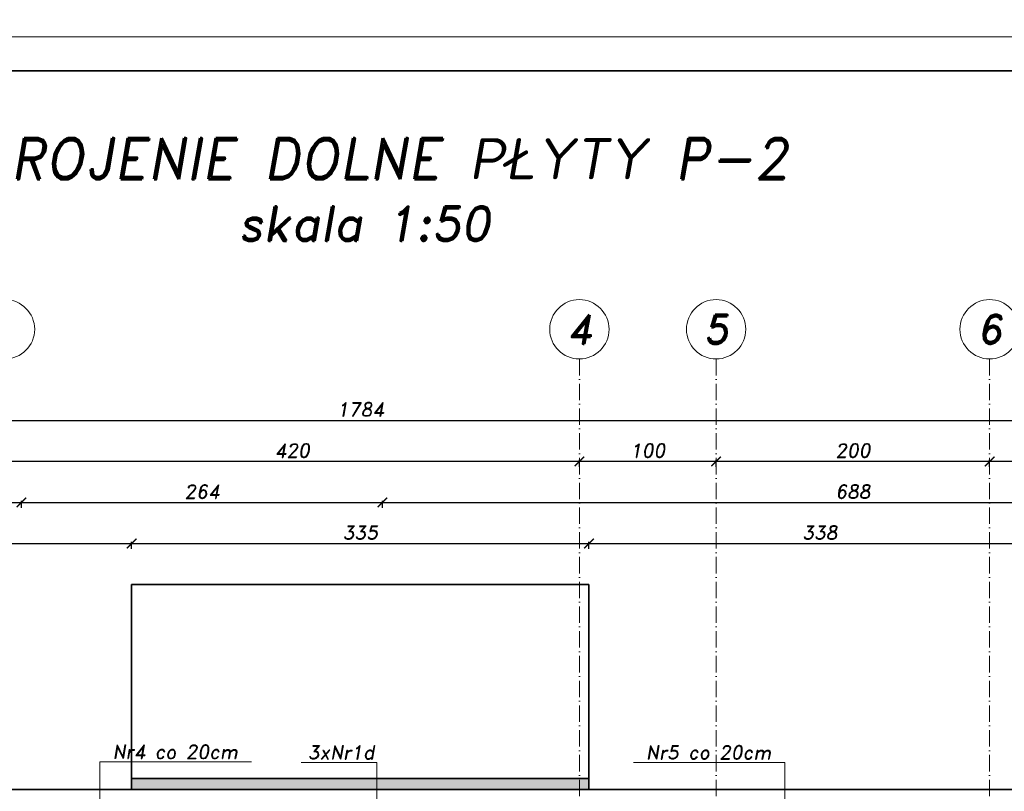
# Model space of a CAD drawing. Header units: millimetres. Extents: x 300938 to 312016, y 11971 to 20881.
# Tile 55 of 239: x 307281 to 308001, y 15290 to 15854. Entities that reach past the tile are written whole.
import ezdxf

# ---------------------------------------------------------------- set-up
doc = ezdxf.new("R2010")
doc.units = ezdxf.units.MM
doc.linetypes.add('ACAD_ISO10W100', pattern=[18, 12, -3, 0, -3])
for name, color, linetype, lineweight in [('konstrukcja', 3, 'Continuous', 35), ('konstrukcja wymiary', 1, 'Continuous', 13), ('kreskowanie', 253, 'Continuous', 0), ('opisy', 2, 'Continuous', 18), ('osie', 5, 'ACAD_ISO10W100', 13)]:
    doc.layers.add(name, color=color, linetype=linetype, lineweight=lineweight)
doc.styles.add('KONSTRUKCJA', font='romand.shx', dxfattribs={"oblique": 10})
doc.styles.get("Standard").update_dxf_attribs({"font": 'romand.shx', "oblique": 10})
doc.dimstyles.new('150', dxfattribs={"dimtxt": 10, "dimasz": 7, "dimexe": 1.25, "dimexo": 0.625, "dimgap": 3, "dimtad": 1, "dimdec": 0, "dimrnd": 0.5, "dimtxsty": 'KONSTRUKCJA', "dimblk": 'ARCHTICK', "dimcen": 2.5, "dimadec": 0, "dimazin": 0, "dimtfac": 1, "dimtdec": 0, "dimtix": 1, "dimtmove": 0, "dimatfit": 3, "dimfxl": 4, "dimfxlon": 1, "dimarcsym": 0})

# ---------------------------------------------------------------- blocks, each defined once
blk = doc.blocks.new('_ArchTick')
at = {"color": 0, "linetype": 'ByBlock', "lineweight": 13, "const_width": 0.15}
blk.add_lwpolyline([(-0.5, -0.5), (0.5, 0.5)], dxfattribs=at)
blk = doc.blocks.new('*D2099')
at = {"layer": 'Defpoints', "color": 0, "transparency": 16777216}
for p in [(307282.44, 15501.22), (307282.44, 14520.22), (306826.44, 14393.22)]:
    blk.add_point(p, dxfattribs=at)
at = {"layer": 'konstrukcja wymiary', "color": 0, "lineweight": -2, "transparency": 16777216}
for p, q in [((306826.44, 15497.22), (306826.44, 15502.47)), ((307282.44, 15497.22), (307282.44, 15502.47)), ((306826.44, 15501.22), (307282.44, 15501.22))]:
    blk.add_line(p, q, dxfattribs=at)
at = {"layer": 'konstrukcja wymiary', "color": 0, "lineweight": -2, "transparency": 16777216, "xscale": 7, "yscale": 7, "zscale": 7, "rotation": 180}
blk.add_blockref('_ArchTick', (306826.44, 15501.22), dxfattribs=at)
at = {"layer": 'konstrukcja wymiary', "color": 0, "lineweight": -2, "transparency": 16777216, "xscale": 7, "yscale": 7, "zscale": 7}
blk.add_blockref('_ArchTick', (307282.44, 15501.22), dxfattribs=at)
at = {"layer": 'konstrukcja wymiary', "color": 0, "transparency": 16777216, "insert": (307054.44, 15509.22), "char_height": 10, "attachment_point": 5, "style": 'KONSTRUKCJA'}
blk.add_mtext('456', dxfattribs=at)
blk = doc.blocks.new('*D2100')
at = {"layer": 'Defpoints', "color": 0, "transparency": 16777216}
for p in [(307546.44, 15501.22), (307282.44, 14520.22), (307546.44, 14520.22)]:
    blk.add_point(p, dxfattribs=at)
at = {"layer": 'konstrukcja wymiary', "color": 0, "lineweight": -2, "transparency": 16777216}
for p, q in [((307282.44, 15497.22), (307282.44, 15502.47)), ((307546.44, 15497.22), (307546.44, 15502.47)), ((307282.44, 15501.22), (307546.44, 15501.22))]:
    blk.add_line(p, q, dxfattribs=at)
at = {"layer": 'konstrukcja wymiary', "color": 0, "lineweight": -2, "transparency": 16777216, "xscale": 7, "yscale": 7, "zscale": 7, "rotation": 180}
blk.add_blockref('_ArchTick', (307282.44, 15501.22), dxfattribs=at)
at = {"layer": 'konstrukcja wymiary', "color": 0, "lineweight": -2, "transparency": 16777216, "xscale": 7, "yscale": 7, "zscale": 7}
blk.add_blockref('_ArchTick', (307546.44, 15501.22), dxfattribs=at)
at = {"layer": 'konstrukcja wymiary', "color": 0, "transparency": 16777216, "insert": (307414.44, 15509.22), "char_height": 10, "attachment_point": 5, "style": 'KONSTRUKCJA'}
blk.add_mtext('264', dxfattribs=at)
blk = doc.blocks.new('*D2103')
at = {"layer": 'Defpoints', "color": 0, "transparency": 16777216}
for p in [(307990.44, 15531.22), (307990.44, 15291.22), (308410.44, 15291.22)]:
    blk.add_point(p, dxfattribs=at)
at = {"layer": 'konstrukcja wymiary', "color": 0, "lineweight": -2, "transparency": 16777216}
for p, q in [((307990.44, 15527.22), (307990.44, 15532.47)), ((308410.44, 15531.22), (307990.44, 15531.22)), ((308410.44, 15527.22), (308410.44, 15532.47))]:
    blk.add_line(p, q, dxfattribs=at)
at = {"layer": 'konstrukcja wymiary', "color": 0, "lineweight": -2, "transparency": 16777216, "xscale": 7, "yscale": 7, "zscale": 7, "rotation": 180}
blk.add_blockref('_ArchTick', (307990.44, 15531.22), dxfattribs=at)
at = {"layer": 'konstrukcja wymiary', "color": 0, "lineweight": -2, "transparency": 16777216, "xscale": 7, "yscale": 7, "zscale": 7}
blk.add_blockref('_ArchTick', (308410.44, 15531.22), dxfattribs=at)
at = {"layer": 'konstrukcja wymiary', "color": 0, "transparency": 16777216, "insert": (308200.44, 15539.22), "char_height": 10, "attachment_point": 5, "style": 'KONSTRUKCJA'}
blk.add_mtext('420', dxfattribs=at)
blk = doc.blocks.new('*D2104')
at = {"layer": 'Defpoints', "color": 0, "transparency": 16777216}
for p in [(307790.44, 15531.22), (307790.44, 15291.22), (307990.44, 15291.22)]:
    blk.add_point(p, dxfattribs=at)
at = {"layer": 'konstrukcja wymiary', "color": 0, "lineweight": -2, "transparency": 16777216}
for p, q in [((307790.44, 15527.22), (307790.44, 15532.47)), ((307990.44, 15531.22), (307790.44, 15531.22)), ((307990.44, 15527.22), (307990.44, 15532.47))]:
    blk.add_line(p, q, dxfattribs=at)
at = {"layer": 'konstrukcja wymiary', "color": 0, "lineweight": -2, "transparency": 16777216, "xscale": 7, "yscale": 7, "zscale": 7, "rotation": 180}
blk.add_blockref('_ArchTick', (307790.44, 15531.22), dxfattribs=at)
at = {"layer": 'konstrukcja wymiary', "color": 0, "lineweight": -2, "transparency": 16777216, "xscale": 7, "yscale": 7, "zscale": 7}
blk.add_blockref('_ArchTick', (307990.44, 15531.22), dxfattribs=at)
at = {"layer": 'konstrukcja wymiary', "color": 0, "transparency": 16777216, "insert": (307890.44, 15539.22), "char_height": 10, "attachment_point": 5, "style": 'KONSTRUKCJA'}
blk.add_mtext('200', dxfattribs=at)
blk = doc.blocks.new('*D2105')
at = {"layer": 'Defpoints', "color": 0, "transparency": 16777216}
for p in [(307690.44, 15531.22), (307690.44, 15291.22), (307790.44, 15291.22)]:
    blk.add_point(p, dxfattribs=at)
at = {"layer": 'konstrukcja wymiary', "color": 0, "lineweight": -2, "transparency": 16777216}
for p, q in [((307690.44, 15527.22), (307690.44, 15532.47)), ((307790.44, 15531.22), (307690.44, 15531.22)), ((307790.44, 15527.22), (307790.44, 15532.47))]:
    blk.add_line(p, q, dxfattribs=at)
at = {"layer": 'konstrukcja wymiary', "color": 0, "lineweight": -2, "transparency": 16777216, "xscale": 7, "yscale": 7, "zscale": 7, "rotation": 180}
blk.add_blockref('_ArchTick', (307690.44, 15531.22), dxfattribs=at)
at = {"layer": 'konstrukcja wymiary', "color": 0, "lineweight": -2, "transparency": 16777216, "xscale": 7, "yscale": 7, "zscale": 7}
blk.add_blockref('_ArchTick', (307790.44, 15531.22), dxfattribs=at)
at = {"layer": 'konstrukcja wymiary', "color": 0, "transparency": 16777216, "insert": (307740.44, 15539.22), "char_height": 10, "attachment_point": 5, "style": 'KONSTRUKCJA'}
blk.add_mtext('100', dxfattribs=at)
blk = doc.blocks.new('*D2106')
at = {"layer": 'Defpoints', "color": 0, "transparency": 16777216}
for p in [(307270.44, 15531.22), (307270.44, 15291.22), (307690.44, 15291.22)]:
    blk.add_point(p, dxfattribs=at)
at = {"layer": 'konstrukcja wymiary', "color": 0, "lineweight": -2, "transparency": 16777216}
for p, q in [((307270.44, 15527.22), (307270.44, 15532.47)), ((307690.44, 15531.22), (307270.44, 15531.22)), ((307690.44, 15527.22), (307690.44, 15532.47))]:
    blk.add_line(p, q, dxfattribs=at)
at = {"layer": 'konstrukcja wymiary', "color": 0, "lineweight": -2, "transparency": 16777216, "xscale": 7, "yscale": 7, "zscale": 7, "rotation": 180}
blk.add_blockref('_ArchTick', (307270.44, 15531.22), dxfattribs=at)
at = {"layer": 'konstrukcja wymiary', "color": 0, "lineweight": -2, "transparency": 16777216, "xscale": 7, "yscale": 7, "zscale": 7}
blk.add_blockref('_ArchTick', (307690.44, 15531.22), dxfattribs=at)
at = {"layer": 'konstrukcja wymiary', "color": 0, "transparency": 16777216, "insert": (307480.44, 15539.22), "char_height": 10, "attachment_point": 5, "style": 'KONSTRUKCJA'}
blk.add_mtext('420', dxfattribs=at)
blk = doc.blocks.new('*D2109')
at = {"layer": 'Defpoints', "color": 0, "transparency": 16777216}
for p in [(308422.44, 15561.22), (306638.44, 15291.22), (308422.44, 15291.22)]:
    blk.add_point(p, dxfattribs=at)
at = {"layer": 'konstrukcja wymiary', "color": 0, "lineweight": -2, "transparency": 16777216}
for p, q in [((306638.44, 15557.22), (306638.44, 15562.47)), ((306638.44, 15561.22), (308422.44, 15561.22)), ((308422.44, 15557.22), (308422.44, 15562.47))]:
    blk.add_line(p, q, dxfattribs=at)
at = {"layer": 'konstrukcja wymiary', "color": 0, "lineweight": -2, "transparency": 16777216, "xscale": 7, "yscale": 7, "zscale": 7, "rotation": 180}
blk.add_blockref('_ArchTick', (306638.44, 15561.22), dxfattribs=at)
at = {"layer": 'konstrukcja wymiary', "color": 0, "lineweight": -2, "transparency": 16777216, "xscale": 7, "yscale": 7, "zscale": 7}
blk.add_blockref('_ArchTick', (308422.44, 15561.22), dxfattribs=at)
at = {"layer": 'konstrukcja wymiary', "color": 0, "transparency": 16777216, "insert": (307530.44, 15569.22), "char_height": 10, "attachment_point": 5, "style": 'KONSTRUKCJA'}
blk.add_mtext('1784', dxfattribs=at)
blk = doc.blocks.new('*D2861')
at = {"layer": 'Defpoints', "color": 0, "transparency": 16777216}
for p in [(308234.44, 15501.22), (307546.44, 14520.22), (308234.44, 14393.22)]:
    blk.add_point(p, dxfattribs=at)
at = {"layer": 'konstrukcja wymiary', "color": 0, "lineweight": -2, "transparency": 16777216}
for p, q in [((307546.44, 15497.22), (307546.44, 15502.47)), ((308234.44, 15497.22), (308234.44, 15502.47)), ((307546.44, 15501.22), (308234.44, 15501.22))]:
    blk.add_line(p, q, dxfattribs=at)
at = {"layer": 'konstrukcja wymiary', "color": 0, "lineweight": -2, "transparency": 16777216, "xscale": 7, "yscale": 7, "zscale": 7, "rotation": 180}
blk.add_blockref('_ArchTick', (307546.44, 15501.22), dxfattribs=at)
at = {"layer": 'konstrukcja wymiary', "color": 0, "lineweight": -2, "transparency": 16777216, "xscale": 7, "yscale": 7, "zscale": 7}
blk.add_blockref('_ArchTick', (308234.44, 15501.22), dxfattribs=at)
at = {"layer": 'konstrukcja wymiary', "color": 0, "transparency": 16777216, "insert": (307890.44, 15509.22), "char_height": 10, "attachment_point": 5, "style": 'KONSTRUKCJA'}
blk.add_mtext('688', dxfattribs=at)
blk = doc.blocks.new('*D2863')
at = {"layer": 'Defpoints', "color": 0, "transparency": 16777216}
for p in [(306548.44, 15291.22), (306638.44, 15291.22), (307580.44, 15013.32)]:
    blk.add_point(p, dxfattribs=at)
at = {"layer": 'konstrukcja wymiary', "color": 0, "lineweight": -2, "transparency": 16777216}
for p, q in [((306552.44, 15291.22), (306547.19, 15291.22)), ((306548.44, 15013.32), (306548.44, 15291.22)), ((306552.44, 15013.32), (306547.19, 15013.32))]:
    blk.add_line(p, q, dxfattribs=at)
at = {"layer": 'konstrukcja wymiary', "color": 0, "lineweight": -2, "transparency": 16777216, "xscale": 7, "yscale": 7, "zscale": 7}
for p, rotation in [((306548.44, 15291.22), 90), ((306548.44, 15013.32), 270)]:
    blk.add_blockref('_ArchTick', p, dxfattribs=dict(at, rotation=rotation))
at = {"layer": 'konstrukcja wymiary', "color": 0, "transparency": 16777216, "insert": (306540.44, 15152.27), "char_height": 10, "attachment_point": 5, "rotation": 90, "style": 'KONSTRUKCJA'}
blk.add_mtext('278', dxfattribs=at)
blk = doc.blocks.new('*D2903')
at = {"layer": 'Defpoints', "color": 0, "transparency": 16777216}
for p in [(307363.04, 15471.22), (307025.73, 15441.22), (307363.04, 15441.22)]:
    blk.add_point(p, dxfattribs=at)
at = {"layer": 'konstrukcja wymiary', "color": 0, "lineweight": -2, "transparency": 16777216}
for p, q in [((307025.73, 15467.22), (307025.73, 15472.47)), ((307025.73, 15471.22), (307363.04, 15471.22)), ((307363.04, 15467.22), (307363.04, 15472.47))]:
    blk.add_line(p, q, dxfattribs=at)
at = {"layer": 'konstrukcja wymiary', "color": 0, "lineweight": -2, "transparency": 16777216, "xscale": 7, "yscale": 7, "zscale": 7, "rotation": 180}
blk.add_blockref('_ArchTick', (307025.73, 15471.22), dxfattribs=at)
at = {"layer": 'konstrukcja wymiary', "color": 0, "lineweight": -2, "transparency": 16777216, "xscale": 7, "yscale": 7, "zscale": 7}
blk.add_blockref('_ArchTick', (307363.04, 15471.22), dxfattribs=at)
at = {"layer": 'konstrukcja wymiary', "color": 0, "transparency": 16777216, "insert": (307194.38, 15479.22), "char_height": 10, "attachment_point": 5, "style": 'KONSTRUKCJA'}
blk.add_mtext('338', dxfattribs=at)
blk = doc.blocks.new('*D2904')
at = {"layer": 'Defpoints', "color": 0, "transparency": 16777216}
for p in [(307697.44, 15471.22), (307363.04, 15441.22), (307697.44, 15441.22)]:
    blk.add_point(p, dxfattribs=at)
at = {"layer": 'konstrukcja wymiary', "color": 0, "lineweight": -2, "transparency": 16777216}
for p, q in [((307363.04, 15467.22), (307363.04, 15472.47)), ((307363.04, 15471.22), (307697.44, 15471.22)), ((307697.44, 15467.22), (307697.44, 15472.47))]:
    blk.add_line(p, q, dxfattribs=at)
at = {"layer": 'konstrukcja wymiary', "color": 0, "lineweight": -2, "transparency": 16777216, "xscale": 7, "yscale": 7, "zscale": 7, "rotation": 180}
blk.add_blockref('_ArchTick', (307363.04, 15471.22), dxfattribs=at)
at = {"layer": 'konstrukcja wymiary', "color": 0, "lineweight": -2, "transparency": 16777216, "xscale": 7, "yscale": 7, "zscale": 7}
blk.add_blockref('_ArchTick', (307697.44, 15471.22), dxfattribs=at)
at = {"layer": 'konstrukcja wymiary', "color": 0, "transparency": 16777216, "insert": (307530.24, 15479.22), "char_height": 10, "attachment_point": 5, "style": 'KONSTRUKCJA'}
blk.add_mtext('335', dxfattribs=at)
blk = doc.blocks.new('*D2905')
at = {"layer": 'Defpoints', "color": 0, "transparency": 16777216}
for p in [(308035.15, 15471.22), (307697.44, 15441.22), (308035.15, 15441.22)]:
    blk.add_point(p, dxfattribs=at)
at = {"layer": 'konstrukcja wymiary', "color": 0, "lineweight": -2, "transparency": 16777216}
for p, q in [((307697.44, 15467.22), (307697.44, 15472.47)), ((307697.44, 15471.22), (308035.15, 15471.22)), ((308035.15, 15467.22), (308035.15, 15472.47))]:
    blk.add_line(p, q, dxfattribs=at)
at = {"layer": 'konstrukcja wymiary', "color": 0, "lineweight": -2, "transparency": 16777216, "xscale": 7, "yscale": 7, "zscale": 7, "rotation": 180}
blk.add_blockref('_ArchTick', (307697.44, 15471.22), dxfattribs=at)
at = {"layer": 'konstrukcja wymiary', "color": 0, "lineweight": -2, "transparency": 16777216, "xscale": 7, "yscale": 7, "zscale": 7}
blk.add_blockref('_ArchTick', (308035.15, 15471.22), dxfattribs=at)
at = {"layer": 'konstrukcja wymiary', "color": 0, "transparency": 16777216, "insert": (307866.3, 15479.22), "char_height": 10, "attachment_point": 5, "style": 'KONSTRUKCJA'}
blk.add_mtext('338', dxfattribs=at)

msp = doc.modelspace()

# ---------------------------------------------------------------- hatches: boundary and pattern name
at = {"layer": 'kreskowanie'}
h = msp.add_hatch(dxfattribs=at)
h.set_pattern_fill('HONEY', color=256)
h.set_pattern_definition([(0, (671.7132, 0), (4.7625, 2.749630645), [3.175, -6.35]), (120, (671.7132, 0), (-4.76249999, 2.749630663), [3.175, -6.35]), (60, (671.7132, 0), (1e-08, 5.499261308), [-6.35, 3.175])])
h.paths.add_polyline_path([(307573.374, 15291.224), (307697.44, 15291.224), (307697.44, 15299.224), (307573.374, 15299.224)])
h.paths.add_polyline_path([(307390.906, 15291.224), (307573.374, 15291.224), (307573.374, 15299.224), (307390.906, 15299.224)])
h.paths.add_polyline_path([(307390.906, 15291.224), (307390.906, 15299.224), (307363.04, 15299.224), (307363.04, 15291.224)])

# ---------------------------------------------------------------- linework, layer by layer
at = {"layer": 'konstrukcja'}
for p, q in [((307363.04, 15291.224), (307363.04, 15441.224)), ((307363.04, 15441.224), (307697.44, 15441.224)), ((307697.44, 15441.224), (307697.44, 15291.224)), ((307363.04, 15299.224), (307697.44, 15299.224)), ((308422.44, 15291.224), (306638.44, 15291.224))]:
    msp.add_line(p, q, dxfattribs=at)
msp.add_lwpolyline([(311991.285, 15816.794), (311991.285, 13766.794), (306291.285, 13766.794), (306291.285, 15816.794)], close=True, dxfattribs=at)
at = {"layer": 'konstrukcja wymiary'}
for p, q in [((307339.832, 14693.964), (307339.832, 15311.41)), ((307450.728, 15311.41), (307339.832, 15311.41)), ((307542.397, 15310.963), (307486.949, 15310.963)), ((307542.397, 15026.866), (307542.397, 15310.963)), ((307840.812, 15310.963), (307729.916, 15310.963)), ((307840.812, 14466.224), (307840.812, 15310.963))]:
    msp.add_line(p, q, dxfattribs=at)
for points in [[(312016.285, 17941.794), (312016.285, 15841.794), (306266.285, 15841.794), (306266.285, 17941.794)], [(312016.285, 15841.794), (312016.285, 13741.794), (306266.285, 13741.794), (306266.285, 15841.794)]]:
    msp.add_lwpolyline(points, close=True, dxfattribs=at)
at = {"layer": 'opisy'}
for centre in [(307270.44, 15627.848), (307690.44, 15627.848), (307790.44, 15627.848), (307990.44, 15627.848)]:
    msp.add_circle(centre, 21.7, dxfattribs=at)
at = {"layer": 'osie'}
for p, q in [((307690.44, 15606.148), (307690.44, 13976.332)), ((307790.44, 15606.148), (307790.44, 13976.332)), ((307990.44, 15606.148), (307990.44, 13976.332))]:
    msp.add_line(p, q, dxfattribs=at)

# ---------------------------------------------------------------- texts
at = {"layer": 'opisy', "attachment_point": 5}
for s, insert, char_height, width in [('{\\H0.66667x;ZBROJENIE DOLNE PŁYTY P-2\\P\\H0.83333x;skala 1:50}', (307533.077, 15730.121), 45, 1829.46597), ('4', (307690.44, 15627.848), 21, 6.92519), ('5', (307790.44, 15627.848), 21, 6.92519), ('6', (307990.44, 15627.848), 21, 6.92519), ('Nr4 co 20cm', (307394.877, 15318.855), 10, 231.49388), ('3xNr1d', (307516.274, 15318.408), 10, 231.49388), ('Nr5 co 20cm', (307784.961, 15318.408), 10, 231.49388)]:
    msp.add_mtext(s, dxfattribs=dict(at, insert=insert, char_height=char_height, width=width))

# ---------------------------------------------------------------- dimensions: what is measured, and where the dimension line sits
at = {"layer": 'konstrukcja wymiary'}
for base, p1, p2, picture, middle in [((308422.44, 15561.224), (306638.44, 15291.224), (308422.44, 15291.224), '*D2109', (307530.44, 15569.224)), ((307990.44, 15531.224), (308410.44, 15291.224), (307990.44, 15291.224), '*D2103', (308200.44, 15539.224))]:
    dim = msp.add_linear_dim(base=base, p1=p1, p2=p2, dimstyle='150', dxfattribs=at)
    dim.commit()
    dim.dimension.update_dxf_attribs({"geometry": picture, "text_midpoint": middle})
for base, p1, p2, picture, middle in [((307270.44, 15531.224), (307690.44, 15291.224), (307270.44, 15291.224), '*D2106', (307480.44, 15539.224)), ((307690.44, 15531.224), (307790.44, 15291.224), (307690.44, 15291.224), '*D2105', (307740.44, 15539.224)), ((307790.44, 15531.224), (307990.44, 15291.224), (307790.44, 15291.224), '*D2104', (307890.44, 15539.224)), ((307282.44, 15501.224), (306826.44, 14393.224), (307282.44, 14520.224), '*D2099', (307054.44, 15509.224)), ((307546.44, 15501.224), (307282.44, 14520.224), (307546.44, 14520.224), '*D2100', (307414.44, 15509.224)), ((308234.44, 15501.224), (307546.44, 14520.224), (308234.44, 14393.224), '*D2861', (307890.44, 15509.224)), ((307363.04, 15471.224), (307025.726, 15441.224), (307363.04, 15441.224), '*D2903', (307194.383, 15479.224)), ((307697.44, 15471.224), (307363.04, 15441.224), (307697.44, 15441.224), '*D2904', (307530.24, 15479.224)), ((308035.153, 15471.224), (307697.44, 15441.224), (308035.153, 15441.224), '*D2905', (307866.296, 15479.224))]:
    dim = msp.add_linear_dim(base=base, p1=p1, p2=p2, dimstyle='150', override={"dimtmove": 1}, dxfattribs=at)
    dim.commit()
    dim.dimension.update_dxf_attribs({"geometry": picture, "text_midpoint": middle})
dim = msp.add_linear_dim(base=(306548.44, 15291.224), p1=(307580.44, 15013.324), p2=(306638.44, 15291.224), angle=90, dimstyle='150', override={"dimtmove": 1}, dxfattribs=at)
dim.commit()
dim.dimension.update_dxf_attribs({"geometry": '*D2863', "text_midpoint": (306540.44, 15152.274)})

doc.saveas('drawing.dxf')
